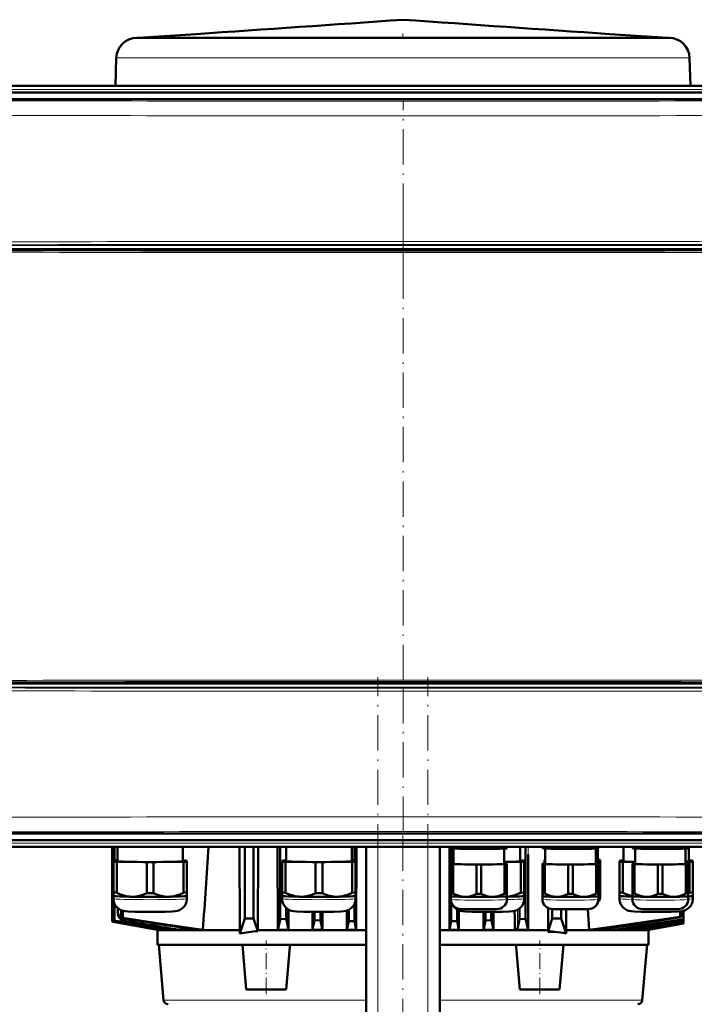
# Model space of a CAD drawing. Extents: x -1595 to 1972, y -1605 to 604.
# Tile 8 of 53: x -1210 to -980, y 247 to 581. Entities that reach past the tile are written whole.
import ezdxf

# ---------------------------------------------------------------- set-up
doc = ezdxf.new("R2010")
doc.units = 0
doc.linetypes.add('DASHDOT', pattern=[18.5, 12, -3, 0.5, -3])

msp = doc.modelspace()

# ---------------------------------------------------------------- linework, layer by layer
at = {"color": 7, "lineweight": 50}
for p, q in [((-1149.71, 576.23), (-1169.39, 574.92)), ((-1009.07, 576.23), (-989.39, 574.92)), ((-1169.38, 574.92), (-1169.87, 574.92)), ((-1152.56, 574.92), (-1169.38, 574.92)), ((-1146.27, 574.92), (-1152.56, 574.92)), ((-1086.37, 574.92), (-1146.27, 574.92)), ((-1017.35, 574.92), (-1086.37, 574.92)), ((-1006.22, 574.92), (-1017.35, 574.92)), ((-1002.53, 574.92), (-1006.22, 574.92)), ((-989.7, 574.92), (-1002.53, 574.92)), ((-988.91, 574.92), (-989.7, 574.92)), ((-1176.86, 568.1), (-1177.11, 558.57)), ((-981.91, 568.1), (-981.66, 558.57)), ((-905.26, 558.57), (-1253.32, 558.57)), ((-920.25, 558.57), (-1233.05, 558.57)), ((-920.25, 556.39), (-1233.05, 556.39)), ((-1253.29, 554.1), (-905.28, 554.1)), ((-901.18, 502.85), (-1257.39, 502.85)), ((-1257.39, 355.81), (-901.18, 355.81)), ((-1253.29, 304.54), (-905.28, 304.54)), ((-920.25, 302.26), (-1233.05, 302.26)), ((-905.26, 300.07), (-1253.32, 300.07)), ((-1178.2, 300.07), (-1178.2, 274.64)), ((-1178.12, 300.07), (-1178.12, 274.67)), ((-1177.56, 300.07), (-1177.56, 295.33)), ((-1177.41, 300.07), (-1177.41, 295.33)), ((-1176.48, 300.07), (-1176.48, 295.16)), ((-1154.18, 295.16), (-1154.18, 300.07)), ((-1134.97, 300.07), (-1134.86, 271.72)), ((-1133.17, 300.07), (-1133.17, 275.72)), ((-1130.17, 300.07), (-1130.17, 275.72)), ((-1128.74, 271.72), (-1128.65, 300.07)), ((-1121.98, 300.07), (-1121.92, 271.84)), ((-1121.08, 275.59), (-1121.08, 300.07)), ((-1119.11, 300.07), (-1119.11, 295.16)), ((-1096.81, 295.16), (-1096.81, 300.07)), ((-1095.83, 300.07), (-1095.83, 295.33)), ((-1095.19, 300.07), (-1095.25, 271.84)), ((-1091.89, -275.68), (-1091.89, 300.07)), ((-1066.89, -275.68), (-1066.89, 300.07)), ((-1063.55, 300.07), (-1063.55, 284.85)), ((-1063.06, 299.72), (-1063.06, 300.07)), ((-1063.06, 299.72), (-1063.06, 299.55)), ((-1063.02, 299.53), (-1063.06, 299.55)), ((-1062.95, 299.52), (-1062.95, 295.32)), ((-1062.28, 299.68), (-1062.28, 300.07)), ((-1062.16, 294.26), (-1062.16, 299.45)), ((-1054.34, 299.56), (-1054.34, 300.07)), ((-1052.78, 299.56), (-1052.78, 300.07)), ((-1044.96, 299.45), (-1044.96, 294.26)), ((-1044.84, 299.68), (-1044.84, 300.07)), ((-1044.11, 299.53), (-1044.06, 299.55)), ((-1044.06, 299.72), (-1044.06, 300.07)), ((-1044.06, 299.55), (-1044.06, 299.72)), ((-1039.47, 295.16), (-1039.47, 300.07)), ((-1037.7, 275.59), (-1037.7, 300.07)), ((-1031.94, 299.72), (-1031.94, 300.07)), ((-1031.94, 299.72), (-1031.94, 299.55)), ((-1031.89, 299.53), (-1031.94, 299.55)), ((-1031.16, 299.68), (-1031.16, 300.07)), ((-1031.04, 294.26), (-1031.04, 299.45)), ((-1023.22, 299.56), (-1023.22, 300.07)), ((-1021.66, 299.56), (-1021.66, 300.07)), ((-1013.84, 299.45), (-1013.84, 294.26)), ((-1013.72, 299.68), (-1013.72, 300.07)), ((-1013.17, 299.5), (-1013.17, 295.46)), ((-1012.99, 299.53), (-1012.94, 299.55)), ((-1012.94, 299.72), (-1012.94, 300.07)), ((-1012.94, 299.55), (-1012.94, 299.72)), ((-1004.42, 300.07), (-1004.42, 295.16)), ((-1001.38, 299.72), (-1001.38, 300.07)), ((-1001.38, 299.72), (-1001.38, 299.55)), ((-1001.34, 299.53), (-1001.38, 299.55)), ((-1000.61, 299.68), (-1000.61, 300.07)), ((-1000.48, 294.26), (-1000.48, 299.45)), ((-992.66, 299.56), (-992.66, 300.07)), ((-991.11, 299.56), (-991.11, 300.07)), ((-983.28, 299.45), (-983.28, 294.26)), ((-983.16, 299.68), (-983.16, 300.07)), ((-982.43, 299.53), (-982.38, 299.55)), ((-982.38, 299.72), (-982.38, 300.07)), ((-982.38, 299.55), (-982.38, 299.72)), ((-982.12, 295.16), (-982.12, 300.07)), ((-1177.83, 295.31), (-1177.83, 295.01)), ((-1177.83, 295.01), (-1177.83, 284.5)), ((-1176.48, 295.37), (-1176.65, 295.37)), ((-1176.65, 294.95), (-1166.52, 294.8)), ((-1176.65, 294.95), (-1176.65, 284.45)), ((-1166.52, 294.8), (-1166.52, 284.29)), ((-1164.15, 294.8), (-1154.02, 294.95)), ((-1164.15, 294.8), (-1164.15, 284.29)), ((-1154.02, 295.37), (-1154.18, 295.37)), ((-1154.02, 294.95), (-1154.02, 284.45)), ((-1152.83, 295.01), (-1152.83, 295.31)), ((-1152.83, 295.01), (-1152.83, 284.5)), ((-1120.46, 295.31), (-1120.46, 295.01)), ((-1120.46, 295.01), (-1120.46, 284.5)), ((-1119.11, 295.37), (-1119.27, 295.37)), ((-1119.27, 294.95), (-1109.15, 294.8)), ((-1119.27, 294.95), (-1119.27, 284.45)), ((-1109.15, 294.8), (-1109.15, 284.3)), ((-1106.77, 294.8), (-1096.65, 294.95)), ((-1106.77, 294.8), (-1106.77, 284.3)), ((-1096.65, 295.37), (-1096.81, 295.37)), ((-1096.65, 294.95), (-1096.65, 284.45)), ((-1095.46, 295.01), (-1095.46, 295.31)), ((-1095.46, 295.01), (-1095.46, 284.5)), ((-1063.12, 295.31), (-1063.12, 295.01)), ((-1063.12, 295.01), (-1063.12, 284.5)), ((-1044.96, 294.87), (-1039.3, 294.95)), ((-1039.3, 295.37), (-1039.47, 295.37)), ((-1039.3, 294.95), (-1039.3, 284.45)), ((-1038.12, 295.01), (-1038.12, 295.31)), ((-1038.12, 295.01), (-1038.12, 284.5)), ((-1036.8, 297.47), (-1036.85, 271.84)), ((-1031.27, 295.58), (-1031.27, 295.34)), ((-1031.27, 295.34), (-1031.27, 294.41)), ((-1013.84, 295.29), (-1013.05, 295.31)), ((-1013.05, 295.62), (-1013.17, 295.62)), ((-1013.05, 295.31), (-1013.05, 294.39)), ((-1012.27, 295.34), (-1012.27, 295.58)), ((-1012.27, 295.34), (-1012.27, 285.38)), ((-1005.77, 295.31), (-1005.77, 295.01)), ((-1005.77, 295.01), (-1005.77, 284.5)), ((-1004.42, 295.37), (-1004.58, 295.37)), ((-1004.58, 294.95), (-1000.48, 294.89)), ((-1004.58, 294.95), (-1004.58, 284.45)), ((-983.28, 294.93), (-981.96, 294.95)), ((-981.96, 295.37), (-982.12, 295.37)), ((-981.96, 294.95), (-981.96, 284.45)), ((-980.77, 295.01), (-980.77, 295.31)), ((-980.77, 295.01), (-980.77, 284.5)), ((-1063.06, 294.38), (-1063.06, 294.14)), ((-1063.06, 294.14), (-1063.06, 284.18)), ((-1062.16, 294.42), (-1062.28, 294.41)), ((-1062.28, 294.1), (-1054.34, 293.98)), ((-1062.28, 294.1), (-1062.28, 284.15)), ((-1054.34, 293.98), (-1054.34, 284.03)), ((-1052.78, 293.98), (-1044.84, 294.1)), ((-1052.78, 293.98), (-1052.78, 284.03)), ((-1044.84, 294.41), (-1044.96, 294.42)), ((-1044.84, 294.1), (-1044.84, 284.15)), ((-1044.06, 294.14), (-1044.06, 294.38)), ((-1044.06, 294.14), (-1044.06, 284.18)), ((-1031.94, 294.38), (-1031.94, 294.14)), ((-1031.94, 294.14), (-1031.94, 284.18)), ((-1031.04, 294.42), (-1031.16, 294.42)), ((-1031.16, 294.1), (-1023.22, 293.98)), ((-1031.16, 294.1), (-1031.16, 284.15)), ((-1023.22, 293.98), (-1023.22, 284.03)), ((-1021.66, 293.98), (-1013.72, 294.1)), ((-1021.66, 293.98), (-1021.66, 284.03)), ((-1013.72, 294.42), (-1013.84, 294.42)), ((-1013.72, 294.1), (-1013.72, 284.15)), ((-1012.94, 294.14), (-1012.94, 294.38)), ((-1012.94, 294.14), (-1012.94, 284.18)), ((-1001.38, 294.38), (-1001.38, 294.14)), ((-1001.38, 294.14), (-1001.38, 284.18)), ((-1000.48, 294.42), (-1000.61, 294.41)), ((-1000.61, 294.1), (-992.66, 293.98)), ((-1000.61, 294.1), (-1000.61, 284.15)), ((-992.66, 293.98), (-992.66, 284.03)), ((-991.11, 293.98), (-983.16, 294.1)), ((-991.11, 293.98), (-991.11, 284.03)), ((-983.16, 294.41), (-983.28, 294.42)), ((-983.16, 294.1), (-983.16, 284.15)), ((-982.38, 294.14), (-982.38, 294.38)), ((-982.38, 294.14), (-982.38, 284.18)), ((-1177.83, 284.5), (-1177.83, 283.35)), ((-1152.83, 283.35), (-1152.83, 284.5)), ((-1120.46, 284.5), (-1120.46, 283.35)), ((-1095.46, 283.35), (-1095.46, 284.5)), ((-1063.55, 284.85), (-1063.53, 271.84)), ((-1063.12, 284.5), (-1063.12, 283.35)), ((-1038.12, 283.35), (-1038.12, 284.5)), ((-1012.27, 284.45), (-1012.27, 285.38)), ((-1012.27, 284.45), (-1012.27, 283.36)), ((-1012.27, 284.45), (-1012.27, 284.45)), ((-1005.77, 284.5), (-1005.77, 283.35)), ((-980.77, 283.35), (-980.77, 284.5)), ((-1177.83, 283.35), (-1177.83, 282.4)), ((-1177.83, 283.35), (-1177.83, 283.35)), ((-1152.84, 283.35), (-1152.83, 283.35)), ((-1152.83, 282.4), (-1152.83, 283.35)), ((-1120.46, 283.36), (-1120.46, 282.4)), ((-1120.46, 283.35), (-1120.46, 283.35)), ((-1095.46, 282.4), (-1095.46, 283.36)), ((-1095.46, 283.35), (-1095.46, 283.35)), ((-1063.12, 283.36), (-1063.12, 282.4)), ((-1063.11, 283.35), (-1063.12, 283.35)), ((-1063.06, 284.18), (-1063.06, 283.25)), ((-1063.06, 282.16), (-1063.06, 283.25)), ((-1063.06, 283.25), (-1063.06, 283.25)), ((-1062.95, 281.23), (-1062.95, 274.74)), ((-1044.06, 283.25), (-1044.06, 284.18)), ((-1044.06, 283.25), (-1044.06, 282.16)), ((-1044.06, 283.25), (-1044.06, 283.25)), ((-1038.12, 282.4), (-1038.12, 283.36)), ((-1038.12, 283.35), (-1038.12, 283.35)), ((-1031.94, 284.18), (-1031.94, 283.25)), ((-1031.94, 282.16), (-1031.94, 283.25)), ((-1031.94, 283.25), (-1031.94, 283.25)), ((-1012.94, 283.25), (-1012.94, 284.18)), ((-1012.94, 283.25), (-1012.94, 282.16)), ((-1012.94, 283.25), (-1012.94, 283.25)), ((-1005.77, 283.36), (-1005.77, 282.4)), ((-1005.77, 283.35), (-1005.77, 283.35)), ((-1001.38, 284.18), (-1001.38, 283.25)), ((-1001.38, 282.16), (-1001.38, 283.25)), ((-1001.38, 283.25), (-1001.38, 283.25)), ((-982.39, 283.25), (-982.38, 283.25)), ((-982.38, 283.25), (-982.38, 284.18)), ((-982.38, 283.25), (-982.38, 282.16)), ((-980.77, 282.4), (-980.77, 283.36)), ((-980.77, 283.35), (-980.77, 283.35)), ((-1177.56, 280.91), (-1177.56, 274.87)), ((-1177.41, 280.55), (-1177.41, 274.92)), ((-1176.35, 277.62), (-1176.35, 279.18)), ((-1174.92, 278.37), (-1174.92, 275.78)), ((-1174.6, 278.27), (-1174.6, 275.88)), ((-1119.08, 279.27), (-1119.08, 275.5)), ((-1118.28, 278.69), (-1118.29, 271.84)), ((-1110.16, 277.96), (-1110.14, 271.84)), ((-1109.45, 277.95), (-1109.45, 275.11)), ((-1107.45, 277.95), (-1107.45, 275.04)), ((-1106.78, 277.95), (-1106.79, 271.84)), ((-1098.44, 278.35), (-1098.42, 271.84)), ((-1097.83, 278.6), (-1097.83, 274.78)), ((-1095.83, 280.68), (-1095.83, 274.74)), ((-1060.95, 278.7), (-1060.95, 274.78)), ((-1060.34, 278.42), (-1060.35, 271.84)), ((-1051.99, 277.95), (-1051.98, 271.84)), ((-1051.33, 277.95), (-1051.33, 275.04)), ((-1049.33, 277.95), (-1049.33, 275.11)), ((-1048.62, 277.95), (-1048.63, 271.84)), ((-1039.7, 279.1), (-1039.7, 275.5)), ((-1030.03, 271.72), (-1030.06, 279.24)), ((-1028.61, 278.92), (-1028.61, 275.72)), ((-1025.61, 278.82), (-1025.61, 275.72)), ((-1023.92, 271.72), (-1023.89, 278.8)), ((-1016.55, 278.9), (-1016.04, 271.84)), ((-985.16, 278.1), (-985.16, 276.21)), ((-984.81, 278.14), (-984.81, 276.09)), ((-983.99, 278.28), (-983.99, 275.48)), ((-1178.12, 274.67), (-1178.2, 274.64)), ((-1162.27, 271.84), (-1178.2, 274.64)), ((-1177.89, 274.59), (-1178.2, 274.64)), ((-1177.89, 274.59), (-1177.89, 274.49)), ((-1177.89, 274.49), (-1162.87, 271.84)), ((-1162.88, 271.84), (-1177.89, 274.49)), ((-1177.41, 274.92), (-1177.56, 274.87)), ((-1175.56, 275.98), (-1175.38, 276.14)), ((-1174.6, 275.88), (-1174.92, 275.78)), ((-1173.98, 274.89), (-1173.96, 274.89)), ((-1173.96, 274.89), (-1173.85, 274.87)), ((-1134.86, 270.62), (-1133.17, 275.72)), ((-1130.17, 275.72), (-1133.17, 275.72)), ((-1128.74, 271.41), (-1130.17, 275.72)), ((-1121.08, 275.59), (-1119.08, 275.5)), ((-1109.45, 275.11), (-1107.45, 275.04)), ((-1097.83, 274.78), (-1098.42, 271.84)), ((-1097.83, 274.78), (-1095.83, 274.74)), ((-1095.83, 274.74), (-1095.25, 271.84)), ((-1062.95, 274.74), (-1063.53, 271.84)), ((-1060.95, 274.78), (-1062.95, 274.74)), ((-1060.95, 274.78), (-1060.35, 271.84)), ((-1049.33, 275.11), (-1051.33, 275.04)), ((-1037.7, 275.59), (-1039.7, 275.5)), ((-1030.03, 271.41), (-1028.61, 275.72)), ((-1025.61, 275.72), (-1028.61, 275.72)), ((-1023.92, 270.62), (-1025.61, 275.72)), ((-984.81, 276.09), (-985.16, 276.21)), ((-983.99, 275.34), (-983.99, 275.48)), ((-983.99, 275.34), (-983.99, 274.76)), ((-983.99, 274.65), (-983.99, 274.76)), ((-983.99, 274.65), (-983.99, 274.26)), ((-1162.88, 271.84), (-1162.89, 271.72)), ((-1152.67, 271.72), (-1162.89, 271.72)), ((-1162.89, 266.72), (-1162.89, 271.72)), ((-1162.88, 271.84), (-1162.87, 271.84)), ((-1162.86, 271.95), (-1162.87, 271.84)), ((-1162.27, 271.84), (-1161.83, 271.84)), ((-1161.82, 272.15), (-1161.83, 271.84)), ((-1160.03, 271.84), (-1159.08, 271.84)), ((-1159.05, 272.41), (-1159.08, 271.84)), ((-1155.58, 271.85), (-1155.55, 271.84)), ((-1155.55, 271.84), (-1154.86, 271.84)), ((-1134.86, 271.72), (-1152.67, 271.72)), ((-1149.95, 271.84), (-1147.39, 271.84)), ((-1134.86, 271.72), (-1134.86, 270.62)), ((-1128.74, 271.41), (-1128.74, 271.72)), ((-1091.89, 271.72), (-1128.74, 271.72)), ((-1121.92, 271.84), (-1118.29, 271.84)), ((-1110.14, 271.84), (-1106.79, 271.84)), ((-1098.42, 271.84), (-1095.25, 271.84)), ((-1030.03, 271.72), (-1066.89, 271.72)), ((-1063.53, 271.84), (-1060.35, 271.84)), ((-1051.98, 271.84), (-1048.63, 271.84)), ((-1041.29, 271.84), (-1036.85, 271.84)), ((-1030.03, 271.13), (-1030.03, 271.72)), ((-1030.03, 271.16), (-1030.03, 271.41)), ((-1027.97, 271.16), (-1030.03, 271.16)), ((-1030.03, 271.13), (-1030.03, 271.16)), ((-1027.74, 271.13), (-1030.03, 271.13)), ((-1027.74, 271.13), (-1027.97, 271.16)), ((-995.89, 271.72), (-1023.92, 271.72)), ((-1023.92, 270.62), (-1023.92, 271.72)), ((-1016.04, 271.84), (-1012.77, 271.84)), ((-1007.59, 272.6), (-1007.54, 271.84)), ((-1007.54, 271.84), (-1005.51, 271.84)), ((-1001.8, 272.43), (-1001.77, 271.84)), ((-1001.77, 271.84), (-1000.52, 271.84)), ((-998.12, 272.25), (-998.09, 271.84)), ((-998.09, 271.84), (-997.41, 271.84)), ((-983.99, 274.19), (-997.41, 271.84)), ((-996.23, 272.05), (-996.22, 271.84)), ((-983.99, 273.99), (-996.22, 271.84)), ((-996.22, 271.84), (-996, 271.84)), ((-983.99, 273.96), (-996, 271.84)), ((-983.99, 273.96), (-995.9, 271.86)), ((-995.9, 271.86), (-995.89, 271.72)), ((-995.89, 266.72), (-995.89, 271.72)), ((-984, 273.97), (-983.99, 273.97)), ((-983.99, 273.97), (-984, 273.97)), ((-983.99, 274.19), (-983.99, 274.26)), ((-983.99, 274.19), (-983.99, 273.99)), ((-983.99, 273.97), (-983.99, 273.99)), ((-983.99, 273.97), (-983.99, 273.97)), ((-983.99, 273.97), (-983.99, 273.97)), ((-983.99, 273.96), (-983.99, 273.97)), ((-1152.67, 266.72), (-1162.89, 266.72)), ((-1160.75, 247.89), (-1162.39, 266.72)), ((-1133.99, 266.72), (-1152.67, 266.72)), ((-1133.99, 266.72), (-1117.81, 266.72)), ((-1132.66, 251.52), (-1133.99, 266.72)), ((-1119.11, 251.52), (-1117.84, 266.09)), ((-1117.84, 266.09), (-1117.78, 266.72)), ((-1091.89, 266.72), (-1117.81, 266.72)), ((-1040.97, 266.72), (-1066.89, 266.72)), ((-1040.94, 266.09), (-1040.99, 266.72)), ((-1040.97, 266.72), (-1024.78, 266.72)), ((-1039.66, 251.52), (-1040.94, 266.09)), ((-1026.11, 251.52), (-1024.78, 266.72)), ((-995.89, 266.72), (-1024.78, 266.72)), ((-998.03, 247.89), (-996.38, 266.72)), ((-1119.11, 251.52), (-1132.66, 251.52)), ((-1039.66, 251.52), (-1026.11, 251.52))]:
    msp.add_line(p, q, dxfattribs=at)
at = {"color": 7, "linetype": 'DASHDOT', "lineweight": 18, "ltscale": 0.039375}
msp.add_line((-1079.39, 576.36), (-1079.39, 574.79), dxfattribs=at)
at = {"color": 7, "lineweight": 18}
for p, q in [((-1174.82, 568.1), (-1176.86, 568.1)), ((-1157.51, 568.1), (-1174.82, 568.1)), ((-1115.14, 568.1), (-1157.51, 568.1)), ((-1095.11, 568.1), (-1115.14, 568.1)), ((-1048.88, 568.1), (-1095.11, 568.1)), ((-1001.27, 568.1), (-1048.88, 568.1)), ((-984.76, 568.1), (-1001.27, 568.1)), ((-982.44, 568.1), (-984.76, 568.1)), ((-981.91, 568.1), (-982.44, 568.1)), ((-1253.32, 558.39), (-905.26, 558.39)), ((-1253.32, 557.39), (-905.26, 557.39)), ((-1257.92, 504.34), (-900.66, 504.34)), ((-900.66, 503.34), (-1257.92, 503.34)), ((-1257.92, 355.3), (-900.66, 355.3)), ((-900.66, 354.3), (-1257.92, 354.3)), ((-1253.32, 301.26), (-905.26, 301.26)), ((-1253.32, 300.26), (-905.26, 300.26)), ((-1087.89, -275.68), (-1087.89, 300.07)), ((-1070.89, -275.68), (-1070.89, 300.07)), ((-1036.79, 300.07), (-1036.8, 297.47)), ((-1176.34, 277.83), (-1176.34, 279.17)), ((-1176.34, 277.83), (-1176.34, 279.17)), ((-1176.34, 277.83), (-1176.34, 277.83)), ((-1175.38, 278.55), (-1175.38, 276.14)), ((-1040.41, 278.63), (-1040.4, 272.23)), ((-1174.92, 276.06), (-1175.38, 276.14)), ((-1173.83, 274.88), (-1173.85, 274.87)), ((-1160.63, 247.89), (-1160.75, 247.89)), ((-1150.79, 247.89), (-1160.63, 247.89)), ((-1091.89, 247.89), (-1150.79, 247.89)), ((-998.03, 247.89), (-1066.89, 247.89))]:
    msp.add_line(p, q, dxfattribs=at)
at = {"color": 7, "linetype": 'DASHDOT', "lineweight": 18}
for p, q in [((-1288.12, 557.39), (-870.45, 557.39)), ((-1079.29, 494.88), (-1079.29, 553.56)), ((-1079.28, 516.71), (-1079.28, 341.95)), ((-1293.65, 503.34), (-864.93, 503.34)), ((-1079.29, 305.08), (-1079.29, 363.76)), ((-864.93, 355.3), (-1293.65, 355.3)), ((-1087.89, -333.25), (-1087.89, 357.65)), ((-1070.89, -333.25), (-1070.89, 357.65)), ((-1079.39, 236.43), (-1079.39, 305.86)), ((-1288.12, 301.26), (-870.45, 301.26))]:
    msp.add_line(p, q, dxfattribs=at)
at = {"color": 7, "linetype": 'DASHDOT', "lineweight": 18, "ltscale": 0.456}
for p, q in [((-1125.89, 250), (-1125.89, 268.24)), ((-1032.89, 250), (-1032.89, 268.24))]:
    msp.add_line(p, q, dxfattribs=at)
at = {"color": 7, "lineweight": 50}
for points in [[(-1058.31, 299.34), (-1060.28, 299.44), (-1062.28, 299.68)], [(-1054.34, 299.56), (-1056.34, 299.38), (-1058.31, 299.34)], [(-1048.81, 299.34), (-1050.78, 299.38), (-1052.78, 299.56)], [(-1044.84, 299.68), (-1046.84, 299.44), (-1048.81, 299.34)], [(-1027.19, 299.34), (-1029.16, 299.44), (-1031.16, 299.68)], [(-1023.22, 299.56), (-1025.22, 299.39), (-1027.19, 299.34)], [(-1017.69, 299.34), (-1019.66, 299.39), (-1021.66, 299.56)], [(-1013.72, 299.68), (-1015.72, 299.44), (-1017.69, 299.34)], [(-996.63, 299.34), (-998.6, 299.44), (-1000.61, 299.68)], [(-992.66, 299.56), (-994.66, 299.38), (-996.63, 299.34)], [(-987.13, 299.34), (-989.1, 299.38), (-991.11, 299.56)], [(-983.16, 299.68), (-985.16, 299.44), (-987.13, 299.34)], [(-1171.58, 283.07), (-1172.21, 283.1), (-1172.83, 283.17), (-1173.48, 283.29), (-1174.13, 283.45), (-1175.39, 283.88), (-1176.65, 284.45)], [(-1154.02, 284.45), (-1155.28, 283.88), (-1156.54, 283.45), (-1157.19, 283.29), (-1157.84, 283.17), (-1158.46, 283.1), (-1159.08, 283.07)], [(-1114.21, 283.07), (-1114.83, 283.1), (-1115.45, 283.17), (-1116.11, 283.29), (-1116.76, 283.45), (-1118.02, 283.88), (-1119.27, 284.45)], [(-1096.65, 284.45), (-1097.9, 283.88), (-1099.16, 283.45), (-1099.82, 283.29), (-1100.47, 283.17), (-1101.09, 283.1), (-1101.71, 283.07)], [(-1039.3, 284.45), (-1040.49, 283.91), (-1041.67, 283.49), (-1042.86, 283.22), (-1044.06, 283.08)], [(-1001.38, 283.28), (-1002.45, 283.57), (-1003.52, 283.96), (-1004.58, 284.45)], [(-1165.33, 277.95), (-1170.41, 277.99), (-1172.81, 278.07), (-1173.88, 278.14), (-1174.64, 278.28), (-1175.34, 278.53), (-1176, 278.91), (-1176.59, 279.4), (-1177.07, 279.98), (-1177.45, 280.64), (-1177.7, 281.35), (-1177.82, 282.1), (-1177.83, 282.4)], [(-1166.52, 284.29), (-1167.78, 283.76), (-1169.04, 283.37), (-1169.69, 283.23), (-1170.34, 283.13), (-1170.96, 283.08), (-1171.58, 283.07)], [(-1165.33, 277.95), (-1160.26, 277.99), (-1157.86, 278.07), (-1156.79, 278.14), (-1156.02, 278.28), (-1155.33, 278.53), (-1154.66, 278.91), (-1154.08, 279.4), (-1153.59, 279.98), (-1153.22, 280.64), (-1152.97, 281.35), (-1152.84, 282.1), (-1152.83, 282.4)], [(-1159.08, 283.07), (-1159.71, 283.08), (-1160.33, 283.13), (-1160.98, 283.23), (-1161.63, 283.37), (-1162.89, 283.76), (-1164.15, 284.29)], [(-1107.96, 277.95), (-1113.04, 277.99), (-1115.43, 278.07), (-1116.51, 278.15), (-1117.27, 278.29), (-1117.97, 278.53), (-1118.63, 278.91), (-1119.21, 279.4), (-1119.7, 279.98), (-1120.08, 280.64), (-1120.33, 281.35), (-1120.45, 282.1), (-1120.46, 282.4)], [(-1109.15, 284.3), (-1110.4, 283.76), (-1111.66, 283.38), (-1112.31, 283.23), (-1112.96, 283.14), (-1113.59, 283.08), (-1114.21, 283.07)], [(-1107.96, 277.95), (-1102.89, 277.99), (-1100.49, 278.07), (-1099.41, 278.15), (-1098.65, 278.29), (-1097.96, 278.53), (-1097.29, 278.91), (-1096.71, 279.4), (-1096.22, 279.98), (-1095.84, 280.64), (-1095.59, 281.35), (-1095.47, 282.1), (-1095.46, 282.4)], [(-1101.71, 283.07), (-1102.34, 283.08), (-1102.96, 283.14), (-1103.61, 283.23), (-1104.26, 283.38), (-1105.52, 283.76), (-1106.77, 284.3)], [(-1050.62, 277.95), (-1055.69, 277.99), (-1058.09, 278.07), (-1059.16, 278.15), (-1059.93, 278.29), (-1060.62, 278.53), (-1061.29, 278.91), (-1061.87, 279.4), (-1062.36, 279.98), (-1062.73, 280.64), (-1062.98, 281.35), (-1063.1, 282.1), (-1063.12, 282.4)], [(-1053.56, 278.8), (-1057.69, 278.84), (-1059.48, 278.9), (-1060.26, 278.97), (-1060.86, 279.12), (-1061.48, 279.4), (-1062.04, 279.82), (-1062.49, 280.33), (-1062.82, 280.94), (-1063.01, 281.59), (-1063.06, 282.16)], [(-1058.31, 283.04), (-1059.2, 283.11), (-1060.09, 283.28), (-1060.97, 283.56), (-1061.63, 283.83), (-1062.28, 284.15)], [(-1054.34, 284.03), (-1055.33, 283.6), (-1056.31, 283.28), (-1057.31, 283.09), (-1058.31, 283.04)], [(-1053.56, 278.8), (-1049.43, 278.84), (-1047.64, 278.9), (-1046.87, 278.97), (-1046.26, 279.12), (-1045.64, 279.4), (-1045.08, 279.82), (-1044.63, 280.33), (-1044.31, 280.94), (-1044.11, 281.59), (-1044.06, 282.16)], [(-1048.81, 283.04), (-1049.81, 283.09), (-1050.81, 283.28), (-1051.8, 283.6), (-1052.78, 284.03)], [(-1050.62, 277.95), (-1045.54, 277.99), (-1043.14, 278.07), (-1042.07, 278.15), (-1041.3, 278.29), (-1040.61, 278.53), (-1039.94, 278.91), (-1039.36, 279.4), (-1038.87, 279.98), (-1038.5, 280.64), (-1038.25, 281.35), (-1038.13, 282.1), (-1038.12, 282.4)], [(-1044.84, 284.15), (-1045.5, 283.83), (-1046.15, 283.56), (-1047.03, 283.28), (-1047.92, 283.11), (-1048.81, 283.04)], [(-1022.44, 278.8), (-1026.57, 278.84), (-1028.36, 278.9), (-1029.13, 278.97), (-1029.74, 279.12), (-1030.36, 279.4), (-1030.92, 279.82), (-1031.37, 280.34), (-1031.7, 280.94), (-1031.89, 281.6), (-1031.94, 282.16)], [(-1027.19, 283.04), (-1028.08, 283.11), (-1028.97, 283.28), (-1029.85, 283.56), (-1030.5, 283.83), (-1031.16, 284.15)], [(-1023.22, 284.03), (-1024.2, 283.6), (-1025.19, 283.28), (-1026.19, 283.09), (-1027.19, 283.04)], [(-1022.44, 278.8), (-1018.31, 278.84), (-1016.52, 278.9), (-1015.74, 278.97), (-1015.14, 279.12), (-1014.52, 279.4), (-1013.96, 279.82), (-1013.51, 280.34), (-1013.18, 280.94), (-1012.99, 281.6), (-1012.94, 282.16)], [(-1017.69, 283.04), (-1018.69, 283.09), (-1019.69, 283.28), (-1020.68, 283.6), (-1021.66, 284.03)], [(-1013.72, 284.15), (-1014.38, 283.83), (-1015.03, 283.56), (-1015.91, 283.28), (-1016.8, 283.11), (-1017.69, 283.04)], [(-993.27, 277.95), (-998.35, 277.99), (-1000.74, 278.07), (-1001.82, 278.15), (-1002.58, 278.29), (-1003.27, 278.53), (-1003.94, 278.91), (-1004.52, 279.4), (-1005.01, 279.98), (-1005.39, 280.64), (-1005.64, 281.35), (-1005.76, 282.1), (-1005.77, 282.4)], [(-991.88, 278.8), (-996.01, 278.84), (-997.8, 278.9), (-998.58, 278.97), (-999.18, 279.12), (-999.81, 279.4), (-1000.36, 279.82), (-1000.81, 280.33), (-1001.14, 280.94), (-1001.33, 281.59), (-1001.38, 282.16)], [(-996.63, 283.04), (-997.53, 283.11), (-998.41, 283.28), (-999.29, 283.56), (-999.95, 283.83), (-1000.61, 284.15)], [(-992.66, 284.03), (-993.65, 283.6), (-994.64, 283.28), (-995.63, 283.09), (-996.63, 283.04)], [(-993.27, 277.95), (-988.19, 277.99), (-985.8, 278.07), (-984.72, 278.15), (-983.96, 278.29), (-983.27, 278.53), (-982.6, 278.91), (-982.02, 279.4), (-981.53, 279.98), (-981.15, 280.64), (-980.9, 281.35), (-980.78, 282.1), (-980.77, 282.4)], [(-991.88, 278.8), (-987.75, 278.84), (-985.96, 278.9), (-985.19, 278.97), (-984.58, 279.12), (-983.96, 279.4), (-983.41, 279.82), (-982.96, 280.33), (-982.63, 280.94), (-982.43, 281.59), (-982.38, 282.16)], [(-987.13, 283.04), (-988.14, 283.09), (-989.13, 283.28), (-990.12, 283.6), (-991.11, 284.03)], [(-983.16, 284.15), (-983.82, 283.83), (-984.48, 283.56), (-985.36, 283.28), (-986.24, 283.11), (-987.13, 283.04)], [(-1175.74, 275.84), (-1175.26, 275.42), (-1174.73, 275.12), (-1174.37, 274.98), (-1173.98, 274.89)], [(-1175.56, 275.98), (-1175.1, 275.5), (-1174.75, 275.25), (-1174.19, 274.98), (-1173.83, 274.88)], [(-1174.6, 275.88), (-1160.76, 273.78), (-1147.39, 271.84)], [(-985.16, 276.21), (-1000.75, 273.93), (-1008.42, 272.86), (-1016.04, 271.84)], [(-984.81, 276.09), (-998.83, 273.92), (-1012.77, 271.84)], [(-1154.39, 272.52), (-1154.49, 272.18), (-1154.65, 271.95), (-1154.75, 271.87), (-1154.86, 271.84)], [(-1040.4, 272.23), (-1040.41, 272.2), (-1040.47, 272.14), (-1040.56, 272.08), (-1040.86, 271.96), (-1041.29, 271.84)]]:
    msp.add_lwpolyline(points, dxfattribs=at)
for centre, radius, start, end in [((-2686.72, 23302.62), 22778.31, 273.869095, 274.0464), ((527.95, 23302.61), 22778.29, 265.953602, 266.130907), ((-1169.87, 567.92), 7, 90.0001, 178.5003), ((-988.91, 567.92), 7, 1.4997, 89.9999), ((36999.35, -2289.79), 38232.65, 176.11584, 176.158229), ((-989.61, 299.61), 16.98, 295.1665, 296.77), ((-1015.48, 283.36), 3.21, 318.4645, 359.9956), ((-1173.2, 277.62), 3.15, 176.2299, 179.9928), ((-1173.29, 278.05), 3.05, 184.1396, 202.1952), ((-4749.28, 191.74), 3708.86, 1.23762, 1.33669), ((1808.91, 17424.96), 17408.47, 260.120026, 260.174443), ((1026.94, 12988.46), 12903.3, 260.162865, 260.24187), ((-175.97, 6170.93), 5980.44, 260.360333, 260.538328), ((-1173.37, 277.61), 2.98, 179.8739, 195.3997), ((-1173.63, 277.54), 2.71, 195.2963, 218.864), ((-1172.98, 278.18), 3.39, 202.2108, 220.3413), ((-735.21, 2982.78), 2742.48, 260.77381, 261.3018), ((-417.22, 4784.49), 4572.65, 260.47424, 260.70762), ((-1373.98, 330.73), 258.85, 346.8507, 347.701), ((-670.7, 369.91), 458.21, 191.8912, 192.3585), ((-1639.09, 385.87), 541.1, 347.8351, 348.1887), ((-36.75, 493.29), 1092.72, 191.52108, 191.69231), ((-2122.02, 493.29), 1092.72, 348.30763, 348.47887), ((-519.69, 385.86), 541.09, 191.8112, 192.1649), ((-1509.23, 374.43), 479.84, 347.7023, 348.1011), ((-784.79, 330.73), 258.85, 192.299, 193.1492), ((-1353.17, 2587.1), 2340.92, 278.49063, 279.07394), ((-1568.44, 3805.9), 3578.61, 279.05035, 279.39947), ((-1644.64, 4242.49), 4022.36, 279.19674, 279.45336), ((-2226.48, 7538.97), 7369.81, 279.575636, 279.706004), ((-1099.57, 18.97), 254.12, 96.5928, 97.9826), ((-1061.75, -4.89), 278.11, 83.024, 83.4522), ((-1057.88, 28.96), 244.04, 82.0002, 82.904), ((-2518.11, 9194.63), 9051.33, 279.667632, 279.75822), ((-1159.25, 248.02), 1.5, 185, 270), ((-999.52, 248.02), 1.5, 270, 355)]:
    msp.add_arc(centre, radius, start, end, dxfattribs=at)
at = {"color": 7, "lineweight": 18}
for centre, radius, start, end in [((-1079.29, 56202.71), 55649.31, 269.820896, 270.179106), ((-1079.29, 56577.97), 56029.56, 269.821504, 270.178498), ((-1079.29, -83306.84), 83812.57, 89.8777831, 90.1222151), ((-1079.29, -83193.3), 83698.04, 89.8777011, 90.122297), ((-1079.28, 84287.91), 83785.95, 269.8781811, 270.1218207), ((-1079.28, 84231), 83728.55, 269.8781333, 270.1218617), ((-1079.28, -83429.25), 83785.95, 89.8781793, 90.1218189), ((-1079.28, -83372.34), 83728.55, 89.8781383, 90.1218667), ((-1079.29, 84165.48), 83812.57, 269.8777849, 270.1222169), ((-1079.29, 84051.94), 83698.04, 269.877703, 270.1222989), ((-1079.29, -55719.32), 56029.56, 89.821502, 90.178496), ((-1079.29, -55344.07), 55649.31, 89.820894, 90.179104), ((-422.22, 4755.69), 4543.42, 260.47765, 260.71153), ((-678.18, 3306.94), 3072.3, 260.7161, 261.07423)]:
    msp.add_arc(centre, radius, start, end, dxfattribs=at)
at = {"color": 7, "lineweight": 50}
for centre, major_axis, start_param, end_param in [((-1053.56, 299.84), (-10.55, 0), 0.449938, 0.597259), ((-1053.56, 299.56), (9.5, 0), 3.239479, 4.18879), ((-1053.56, 299.56), (9.5, 0), 4.18879, 6.185299), ((-1053.56, 299.84), (-10.55, 0), 1.497136, 1.644457), ((-1053.56, 299.84), (-10.55, 0), 2.544333, 2.691654), ((-1022.44, 299.84), (-10.55, 0), 0.449938, 0.597259), ((-1022.44, 299.56), (9.5, 0), 3.239479, 4.18879), ((-1022.44, 299.56), (9.5, 0), 4.18879, 6.185299), ((-1022.44, 299.84), (-10.55, 0), 1.497136, 1.644457), ((-1022.44, 299.84), (-10.55, 0), 2.544333, 2.691654), ((-991.88, 299.84), (-10.55, 0), 0.449938, 0.597259), ((-991.88, 299.56), (9.5, 0), 3.239479, 4.18879), ((-991.88, 299.56), (9.5, 0), 4.18879, 6.185299), ((-991.88, 299.84), (-10.55, 0), 1.497136, 1.644457), ((-991.88, 299.84), (-10.55, 0), 2.544333, 2.691654), ((-1165.33, 295.16), (13.8, 0), 2.531934, 2.704054), ((-1165.33, 295.16), (13.8, 0), 3.579132, 3.751251), ((-1165.33, 295.16), (11.15, 0), 3.141593, 6.283185), ((-1165.33, 295.16), (13.8, 0), 4.626329, 4.798449), ((-1165.33, 295.16), (13.8, 0), 0.437539, 0.609658), ((-1165.33, 295.16), (13.8, 0), 5.673527, 5.845646), ((-1107.96, 295.16), (13.8, 0), 2.531934, 2.704054), ((-1107.96, 295.16), (13.8, 0), 3.579132, 3.751251), ((-1107.96, 295.16), (11.15, 0), 3.141593, 6.283185), ((-1107.96, 295.16), (13.8, 0), 4.626329, 4.798449), ((-1107.96, 295.16), (13.8, 0), 0.437539, 0.609658), ((-1107.96, 295.16), (13.8, 0), 5.673527, 5.845646), ((-1050.62, 295.16), (13.8, 0), 2.561928, 2.704054), ((-1050.62, 295.16), (13.8, 0), 3.579132, 3.721257), ((-1050.62, 295.16), (11.15, 0), 5.244215, 6.283185), ((-1050.62, 295.16), (13.8, 0), 0.437539, 0.609658), ((-1050.62, 295.16), (13.8, 0), 5.673527, 5.845646), ((-1021.77, 295.46), (10.55, 0), 2.64382, 2.691654), ((-1021.77, 295.46), (10.55, 0), 3.591531, 3.639365), ((-1021.77, 295.46), (8.6, 0), 5.885916, 6.283185), ((-1021.77, 295.46), (10.55, 0), 0.449938, 0.597259), ((-1021.77, 295.46), (10.55, 0), 5.685926, 5.833247), ((-993.27, 295.16), (13.8, 0), 2.531934, 2.704054), ((-993.27, 295.16), (13.8, 0), 3.579132, 3.751251), ((-993.27, 295.16), (11.15, 0), 3.141593, 4.008814), ((-993.27, 295.16), (11.15, 0), 5.822266, 6.283185), ((-993.27, 295.16), (13.8, 0), 0.437539, 0.609658), ((-993.27, 295.16), (13.8, 0), 5.673527, 5.845646), ((-1053.56, 294.26), (10.55, 0), 2.544333, 2.691654), ((-1053.56, 294.26), (10.55, 0), 3.591531, 3.738852), ((-1053.56, 294.26), (8.6, 0), 3.141593, 6.283185), ((-1053.56, 294.26), (10.55, 0), 4.638729, 4.786049), ((-1053.56, 294.26), (10.55, 0), 0.449938, 0.597259), ((-1053.56, 294.26), (10.55, 0), 5.685926, 5.833247), ((-1022.44, 294.26), (10.55, 0), 2.544333, 2.691654), ((-1022.44, 294.26), (10.55, 0), 3.591531, 3.738852), ((-1022.44, 294.26), (8.6, 0), 3.141593, 6.283185), ((-1022.44, 294.26), (10.55, 0), 4.638729, 4.786049), ((-1022.44, 294.26), (10.55, 0), 0.449938, 0.597259), ((-1022.44, 294.26), (10.55, 0), 5.685926, 5.833247), ((-991.88, 294.26), (10.55, 0), 2.544333, 2.691654), ((-991.88, 294.26), (10.55, 0), 3.591531, 3.738852), ((-991.88, 294.26), (8.6, 0), 3.141593, 6.283185), ((-991.88, 294.26), (10.55, 0), 4.638729, 4.786049), ((-991.88, 294.26), (10.55, 0), 0.449938, 0.597259), ((-991.88, 294.26), (10.55, 0), 5.685926, 5.833247), ((-1165.33, 284.65), (-13.8, 0), 0.437539, 0.609658), ((-1165.33, 284.65), (-13.8, 0), 2.531934, 2.704054), ((-1107.96, 284.66), (-13.8, 0), 0.437539, 0.609658), ((-1107.96, 284.66), (-13.8, 0), 2.531934, 2.704054), ((-1050.62, 284.66), (-13.8, 0), 0.437539, 0.446729), ((-1050.62, 284.66), (-13.8, 0), 2.531934, 2.704054), ((-1021.77, 285.5), (-10.55, 0), 2.562554, 2.691654), ((-1021.77, 284.45), (9.5, 0), 5.905314, 6.256996), ((-993.27, 284.66), (-13.8, 0), 0.437539, 0.609658), ((-993.27, 284.66), (-13.8, 0), 2.531934, 2.704054), ((-1165.33, 283.35), (12.5, 0), 3.167782, 6.256996), ((-1165.33, 284.65), (-13.8, 0), 1.484737, 1.656856), ((-1107.96, 283.36), (12.5, 0), 3.167782, 6.256996), ((-1107.96, 284.66), (-13.8, 0), 1.484737, 1.656856), ((-1050.62, 283.36), (12.5, 0), 3.167782, 3.234803), ((-1053.56, 284.3), (-10.55, 0), 0.449938, 0.597259), ((-1053.56, 283.25), (9.5, 0), 3.167782, 6.256996), ((-1053.56, 284.3), (-10.55, 0), 1.497136, 1.644457), ((-1053.56, 284.3), (-10.55, 0), 2.544333, 2.691654), ((-1050.62, 283.36), (12.5, 0), 5.26433, 6.256996), ((-1022.44, 284.3), (-10.55, 0), 0.449938, 0.597259), ((-1022.44, 283.25), (9.5, 0), 3.167782, 6.256996), ((-1022.44, 284.3), (-10.55, 0), 1.497136, 1.644457), ((-1022.44, 284.3), (-10.55, 0), 2.544333, 2.691654), ((-993.27, 283.36), (12.5, 0), 3.167782, 4.006016), ((-991.88, 284.3), (-10.55, 0), 0.449938, 0.597259), ((-991.88, 283.25), (9.5, 0), 3.167782, 6.256996), ((-991.88, 284.3), (-10.55, 0), 1.497136, 1.644457), ((-991.88, 284.3), (-10.55, 0), 2.544333, 2.691654), ((-993.27, 283.36), (12.5, 0), 5.769462, 6.256996)]:
    msp.add_ellipse(centre, major_axis=major_axis, ratio=0.026177, start_param=start_param, end_param=end_param, dxfattribs=at)
at = {"color": 7, "lineweight": 18}
for centre, major_axis, start_param, end_param in [((-1165.33, 282.4), (12.5, 0), 3.141593, 6.283185), ((-1107.96, 282.4), (12.5, 0), 3.141593, 6.283185), ((-1050.62, 282.4), (12.5, 0), 3.141593, 3.234813), ((-1053.56, 282.16), (9.5, 0), 3.141593, 5.235988), ((-1053.56, 282.16), (9.5, 0), 5.235988, 6.283185), ((-1050.62, 282.4), (12.5, 0), 5.264309, 6.283185), ((-1022.44, 282.16), (9.5, 0), 3.141593, 5.235988), ((-1022.44, 282.16), (9.5, 0), 5.235988, 6.283185), ((-1021.77, 283.36), (9.5, 0), 5.905319, 6.283185), ((-993.27, 282.4), (12.5, 0), 3.141593, 4.006019), ((-991.88, 282.16), (9.5, 0), 3.141593, 5.235988), ((-991.88, 282.16), (9.5, 0), 5.235988, 6.283185), ((-993.27, 282.4), (12.5, 0), 5.769447, 6.283185)]:
    msp.add_ellipse(centre, major_axis=major_axis, ratio=0.026177, start_param=start_param, end_param=end_param, dxfattribs=at)

doc.saveas('drawing.dxf')
